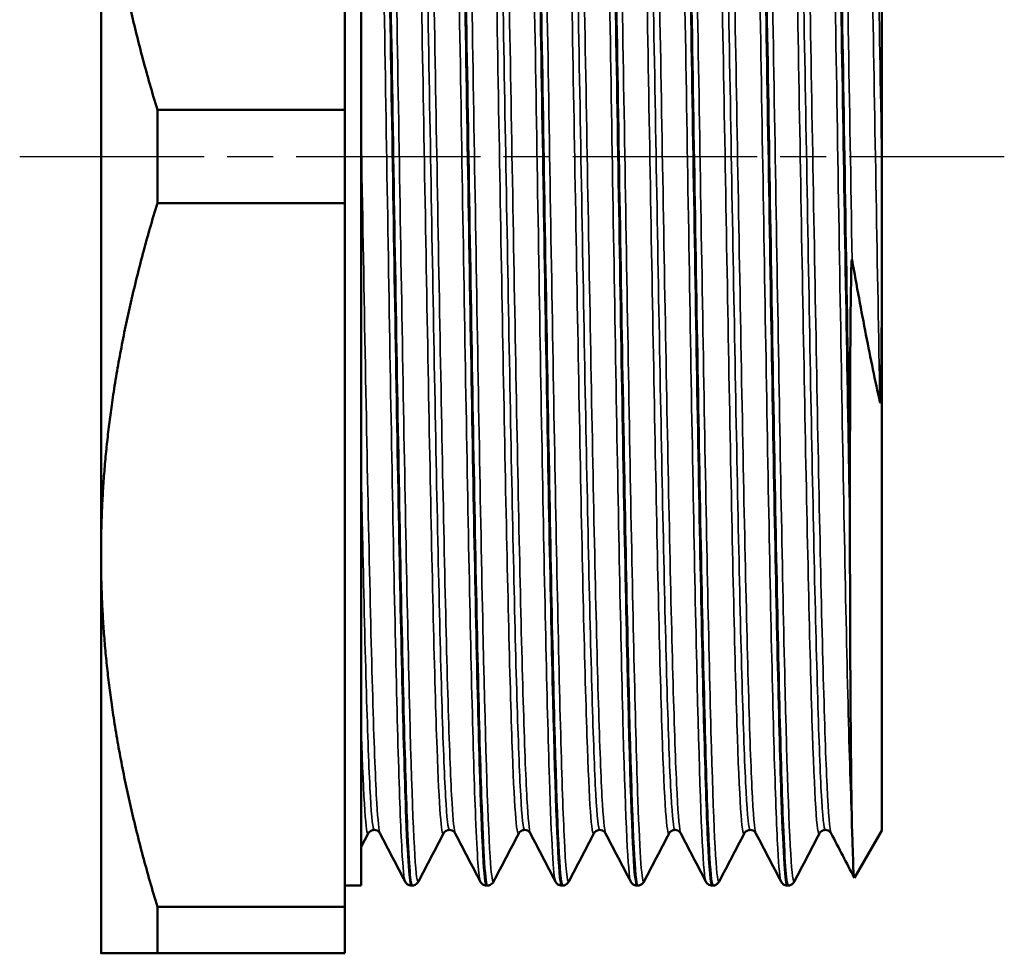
# Model space of a CAD drawing. Header units: millimetres. Extents: x -117 to 734, y -69 to 356.
# Tile 4 of 15: x 49 to 79, y 100 to 128. Entities that reach past the tile are written whole.
import ezdxf

# ---------------------------------------------------------------- set-up
doc = ezdxf.new("R2010")
doc.units = ezdxf.units.MM
doc.linetypes.add('CHAIN', pattern=[0.7087, 0.4724, -0.0591, 0.1181, -0.0591])
for name, color, linetype, lineweight in [('Видимые тонкие (ГОСТ)', 7, 'Continuous', 35), ('Видимый контур (ГОСТ)', 7, 'Continuous', 50), ('Осевая линия (ГОСТ)', 7, 'Continuous', 25)]:
    doc.layers.add(name, color=color, linetype=linetype, lineweight=lineweight)

msp = doc.modelspace()

# ---------------------------------------------------------------- linework, layer by layer
at = {"layer": 'Видимые тонкие (ГОСТ)'}
for points, knots in [([(69.708, 101.811), (69.69, 101.844), (69.672, 101.958), (69.653, 102.156), (69.578, 102.975), (69.503, 105.217), (69.427, 108.482), (69.352, 111.745), (69.276, 116.015), (69.201, 120.528), (69.126, 125.039), (69.05, 129.772), (68.975, 133.88), (68.899, 137.986), (68.824, 141.449), (68.749, 143.648), (68.683, 145.559), (68.618, 146.508), (68.552, 146.389)], [20.452026, 20.452026, 20.452026, 20.452026, 20.600431, 20.600431, 20.600431, 21.21546, 21.21546, 21.21546, 21.830356, 21.830356, 21.830356, 22.445125, 22.445125, 22.445125, 23.059767, 23.059767, 23.059767, 23.593619, 23.593619, 23.593619, 23.593619]), ([(60.462, 101.814), (60.43, 101.876), (60.397, 102.196), (60.365, 102.777), (60.289, 104.117), (60.214, 106.838), (60.138, 110.453), (60.063, 114.063), (59.988, 118.547), (59.913, 123.106), (59.837, 127.684), (59.761, 132.317), (59.686, 136.171), (59.61, 140.011), (59.535, 143.059), (59.46, 144.773), (59.409, 145.934), (59.358, 146.478), (59.307, 146.384)], [45.584767, 45.584767, 45.584767, 45.584767, 45.850839, 45.850839, 45.850839, 46.465557, 46.465557, 46.465557, 47.07936, 47.07936, 47.07936, 47.695838, 47.695838, 47.695838, 48.310097, 48.310097, 48.310097, 48.72636, 48.72636, 48.72636, 48.72636]), ([(60.873, 101.811), (60.855, 101.774), (60.836, 101.819), (60.818, 101.948), (60.742, 102.485), (60.667, 104.469), (60.591, 107.544), (60.516, 110.612), (60.44, 114.751), (60.365, 119.218), (60.289, 123.677), (60.214, 128.443), (60.138, 132.663), (60.063, 136.876), (59.988, 140.526), (59.913, 142.961), (59.847, 145.068), (59.782, 146.257), (59.717, 146.389)], [39.238234, 39.238234, 39.238234, 39.238234, 39.387151, 39.387151, 39.387151, 40.004268, 40.004268, 40.004268, 40.62009, 40.62009, 40.62009, 41.234808, 41.234808, 41.234808, 41.848611, 41.848611, 41.848611, 42.379827, 42.379827, 42.379827, 42.379827]), ([(62.774, 101.815), (62.726, 101.911), (62.677, 102.574), (62.629, 103.781), (62.553, 105.674), (62.478, 108.893), (62.402, 112.858), (62.326, 116.818), (62.251, 121.504), (62.175, 126.071), (62.099, 130.633), (62.024, 135.057), (61.948, 138.546), (61.873, 142.032), (61.797, 144.57), (61.722, 145.705), (61.687, 146.226), (61.653, 146.45), (61.618, 146.383)], [39.301582, 39.301582, 39.301582, 39.301582, 39.69504, 39.69504, 39.69504, 40.312492, 40.312492, 40.312492, 40.92925, 40.92925, 40.92925, 41.545363, 41.545363, 41.545363, 42.160877, 42.160877, 42.160877, 42.443175, 42.443175, 42.443175, 42.443175]), ([(63.184, 101.814), (63.153, 101.752), (63.121, 101.935), (63.089, 102.368), (63.014, 103.394), (62.939, 105.824), (62.863, 109.224), (62.785, 112.752), (62.707, 117.308), (62.629, 122.022), (62.553, 126.593), (62.478, 131.288), (62.402, 135.262), (62.326, 139.232), (62.251, 142.463), (62.175, 144.373), (62.126, 145.607), (62.077, 146.286), (62.029, 146.384)], [32.955049, 32.955049, 32.955049, 32.955049, 33.213754, 33.213754, 33.213754, 33.82745, 33.82745, 33.82745, 34.46429, 34.46429, 34.46429, 35.081743, 35.081743, 35.081743, 35.698501, 35.698501, 35.698501, 36.096642, 36.096642, 36.096642, 36.096642]), ([(65.085, 101.809), (65.023, 101.935), (64.961, 103.025), (64.898, 104.967), (64.823, 107.32), (64.747, 110.912), (64.672, 115.1), (64.596, 119.287), (64.521, 124.048), (64.445, 128.532), (64.37, 133.013), (64.295, 137.197), (64.219, 140.332), (64.144, 143.467), (64.068, 145.54), (63.993, 146.181), (63.972, 146.361), (63.951, 146.428), (63.93, 146.385)], [33.018397, 33.018397, 33.018397, 33.018397, 33.526576, 33.526576, 33.526576, 34.142239, 34.142239, 34.142239, 34.757615, 34.757615, 34.757615, 35.372716, 35.372716, 35.372716, 35.987553, 35.987553, 35.987553, 36.159989, 36.159989, 36.159989, 36.159989]), ([(65.496, 101.814), (65.448, 101.725), (65.4, 102.199), (65.352, 103.225), (65.276, 104.84), (65.2, 107.811), (65.125, 111.607), (65.049, 115.401), (64.974, 120), (64.898, 124.578), (64.823, 129.154), (64.747, 133.688), (64.672, 137.367), (64.596, 141.044), (64.521, 143.85), (64.445, 145.282), (64.41, 145.949), (64.375, 146.316), (64.34, 146.383)], [26.671864, 26.671864, 26.671864, 26.671864, 27.063591, 27.063591, 27.063591, 27.679864, 27.679864, 27.679864, 28.295826, 28.295826, 28.295826, 28.911489, 28.911489, 28.911489, 29.526866, 29.526866, 29.526866, 29.813456, 29.813456, 29.813456, 29.813456]), ([(67.397, 101.806), (67.395, 101.809), (67.394, 101.811), (67.393, 101.814), (67.318, 102.004), (67.242, 103.635), (67.167, 106.417), (67.092, 109.198), (67.017, 113.116), (66.941, 117.473), (66.866, 121.83), (66.791, 126.604), (66.716, 130.946), (66.64, 135.283), (66.565, 139.169), (66.49, 141.911), (66.413, 144.714), (66.336, 146.308), (66.26, 146.398), (66.253, 146.405), (66.247, 146.403), (66.241, 146.39)], [26.735212, 26.735212, 26.735212, 26.735212, 26.745147, 26.745147, 26.745147, 27.358991, 27.358991, 27.358991, 27.972733, 27.972733, 27.972733, 28.586375, 28.586375, 28.586375, 29.199386, 29.199386, 29.199386, 29.825895, 29.825895, 29.825895, 29.876804, 29.876804, 29.876804, 29.876804]), ([(67.807, 101.809), (67.744, 101.695), (67.682, 102.559), (67.619, 104.317), (67.544, 106.425), (67.468, 109.808), (67.393, 113.864), (67.318, 117.918), (67.242, 122.626), (67.167, 127.147), (67.092, 131.667), (67.017, 135.979), (66.941, 139.315), (66.866, 142.651), (66.791, 144.994), (66.716, 145.929), (66.694, 146.195), (66.673, 146.346), (66.651, 146.385)], [20.388678, 20.388678, 20.388678, 20.388678, 20.900448, 20.900448, 20.900448, 21.514397, 21.514397, 21.514397, 22.128241, 22.128241, 22.128241, 22.741983, 22.741983, 22.741983, 23.355626, 23.355626, 23.355626, 23.530271, 23.530271, 23.530271, 23.530271]), ([(70.118, 101.807), (70.114, 101.799), (70.11, 101.795), (70.106, 101.795), (70.031, 101.805), (69.955, 103.264), (69.88, 105.912), (69.804, 108.56), (69.729, 112.383), (69.653, 116.697), (69.578, 121.01), (69.503, 125.794), (69.427, 130.193), (69.352, 134.59), (69.276, 138.582), (69.201, 141.453), (69.126, 144.324), (69.05, 146.062), (68.975, 146.356), (68.971, 146.371), (68.967, 146.383), (68.963, 146.39)], [14.105493, 14.105493, 14.105493, 14.105493, 14.139218, 14.139218, 14.139218, 14.754519, 14.754519, 14.754519, 15.369682, 15.369682, 15.369682, 15.98471, 15.98471, 15.98471, 16.599607, 16.599607, 16.599607, 17.214375, 17.214375, 17.214375, 17.247086, 17.247086, 17.247086, 17.247086]), ([(72.019, 101.815), (71.986, 101.878), (71.952, 102.215), (71.919, 102.825), (71.843, 104.202), (71.768, 106.964), (71.692, 110.615), (71.616, 114.265), (71.541, 118.786), (71.465, 123.366), (71.39, 127.945), (71.314, 132.56), (71.239, 136.384), (71.163, 140.206), (71.088, 143.219), (71.012, 144.881), (70.963, 145.969), (70.913, 146.475), (70.864, 146.384)], [14.168841, 14.168841, 14.168841, 14.168841, 14.442257, 14.442257, 14.442257, 15.058765, 15.058765, 15.058765, 15.675111, 15.675111, 15.675111, 16.291299, 16.291299, 16.291299, 16.907331, 16.907331, 16.907331, 17.310434, 17.310434, 17.310434, 17.310434]), ([(72.43, 101.811), (72.411, 101.772), (72.392, 101.823), (72.373, 101.966), (72.297, 102.534), (72.221, 104.546), (72.146, 107.641), (72.07, 110.735), (71.994, 114.897), (71.919, 119.378), (71.843, 123.857), (71.768, 128.635), (71.692, 132.85), (71.616, 137.065), (71.541, 140.699), (71.465, 143.099), (71.402, 145.122), (71.338, 146.26), (71.274, 146.389)], [7.822308, 7.822308, 7.822308, 7.822308, 7.977996, 7.977996, 7.977996, 8.594836, 8.594836, 8.594836, 9.211508, 9.211508, 9.211508, 9.828015, 9.828015, 9.828015, 10.444361, 10.444361, 10.444361, 10.9639, 10.9639, 10.9639, 10.9639]), ([(74.204, 103.346), (74.126, 105.091), (74.047, 108.3), (73.969, 112.35), (73.891, 116.337), (73.814, 121.118), (73.737, 125.794), (73.66, 130.398), (73.584, 134.878), (73.508, 138.418), (73.432, 141.939), (73.357, 144.513), (73.281, 145.676), (73.246, 146.217), (73.21, 146.451), (73.175, 146.383)], [8.229071, 8.229071, 8.229071, 8.229071, 8.869986, 8.869986, 8.869986, 9.500887, 9.500887, 9.500887, 10.12193, 10.12193, 10.12193, 10.739652, 10.739652, 10.739652, 11.027248, 11.027248, 11.027248, 11.027248]), ([(74.204, 120.914), (74.126, 125.63), (74.047, 130.558), (73.969, 134.745), (73.891, 138.867), (73.814, 142.249), (73.737, 144.256), (73.686, 145.563), (73.636, 146.283), (73.586, 146.384)], [2.998321, 2.998321, 2.998321, 2.998321, 3.639237, 3.639237, 3.639237, 4.270138, 4.270138, 4.270138, 4.680715, 4.680715, 4.680715, 4.680715]), ([(62.003, 103.294), (61.97, 103.356), (61.938, 103.663), (61.905, 104.217), (61.828, 105.51), (61.751, 108.139), (61.674, 111.618), (61.598, 115.094), (61.521, 119.4), (61.444, 123.741), (61.368, 128.079), (61.291, 132.43), (61.214, 135.991), (61.138, 139.55), (61.061, 142.303), (60.985, 143.742), (60.939, 144.6), (60.893, 144.989), (60.848, 144.903)], [39.303829, 39.303829, 39.303829, 39.303829, 39.572017, 39.572017, 39.572017, 40.198065, 40.198065, 40.198065, 40.823554, 40.823554, 40.823554, 41.448532, 41.448532, 41.448532, 42.07305, 42.07305, 42.07305, 42.445422, 42.445422, 42.445422, 42.445422]), ([(64.315, 103.294), (64.279, 103.361), (64.244, 103.714), (64.208, 104.352), (64.132, 105.731), (64.055, 108.434), (63.978, 111.962), (63.902, 115.488), (63.825, 119.822), (63.748, 124.162), (63.672, 128.5), (63.595, 132.823), (63.518, 136.333), (63.442, 139.843), (63.365, 142.522), (63.288, 143.879), (63.245, 144.643), (63.202, 144.985), (63.159, 144.904)], [33.020644, 33.020644, 33.020644, 33.020644, 33.309884, 33.309884, 33.309884, 33.935343, 33.935343, 33.935343, 34.560542, 34.560542, 34.560542, 35.185495, 35.185495, 35.185495, 35.810211, 35.810211, 35.810211, 36.162237, 36.162237, 36.162237, 36.162237]), ([(61.643, 103.288), (61.577, 103.166), (61.511, 104.072), (61.444, 105.898), (61.368, 108.007), (61.291, 111.332), (61.214, 115.26), (61.138, 119.185), (61.061, 123.693), (60.985, 127.954), (60.907, 132.287), (60.829, 136.342), (60.751, 139.346), (60.674, 142.312), (60.597, 144.239), (60.52, 144.769), (60.509, 144.843), (60.498, 144.89), (60.488, 144.91)], [39.235987, 39.235987, 39.235987, 39.235987, 39.777395, 39.777395, 39.777395, 40.402373, 40.402373, 40.402373, 41.026891, 41.026891, 41.026891, 41.662179, 41.662179, 41.662179, 42.289559, 42.289559, 42.289559, 42.37758, 42.37758, 42.37758, 42.37758]), ([(61.823, 103.399), (61.784, 103.399), (61.746, 103.741), (61.707, 104.423), (61.63, 105.772), (61.553, 108.445), (61.476, 111.946), (61.399, 115.444), (61.323, 119.752), (61.246, 124.073), (61.169, 128.39), (61.093, 132.698), (61.016, 136.202), (60.937, 139.819), (60.857, 142.557), (60.778, 143.878), (60.741, 144.492), (60.705, 144.799), (60.668, 144.798)], [39.269908, 39.269908, 39.269908, 39.269908, 39.587085, 39.587085, 39.587085, 40.21353, 40.21353, 40.21353, 40.839456, 40.839456, 40.839456, 41.464913, 41.464913, 41.464913, 42.110832, 42.110832, 42.110832, 42.411501, 42.411501, 42.411501, 42.411501]), ([(63.955, 103.287), (63.886, 103.16), (63.817, 104.143), (63.748, 106.106), (63.672, 108.291), (63.595, 111.677), (63.518, 115.642), (63.442, 119.604), (63.365, 124.125), (63.288, 128.369), (63.212, 132.612), (63.135, 136.558), (63.059, 139.48), (62.982, 142.402), (62.906, 144.285), (62.829, 144.785), (62.819, 144.85), (62.809, 144.892), (62.799, 144.91)], [32.952802, 32.952802, 32.952802, 32.952802, 33.514384, 33.514384, 33.514384, 34.139336, 34.139336, 34.139336, 34.764052, 34.764052, 34.764052, 35.388546, 35.388546, 35.388546, 36.01283, 36.01283, 36.01283, 36.094394, 36.094394, 36.094394, 36.094394]), ([(64.135, 103.399), (64.095, 103.399), (64.056, 103.754), (64.016, 104.462), (63.939, 105.834), (63.862, 108.525), (63.786, 112.039), (63.709, 115.551), (63.632, 119.866), (63.555, 124.186), (63.479, 128.505), (63.402, 132.806), (63.325, 136.296), (63.249, 139.785), (63.172, 142.445), (63.095, 143.784), (63.056, 144.46), (63.018, 144.798), (62.979, 144.798)], [32.986723, 32.986723, 32.986723, 32.986723, 33.309751, 33.309751, 33.309751, 33.935872, 33.935872, 33.935872, 34.561743, 34.561743, 34.561743, 35.187376, 35.187376, 35.187376, 35.812783, 35.812783, 35.812783, 36.128316, 36.128316, 36.128316, 36.128316]), ([(66.266, 103.286), (66.195, 103.155), (66.124, 104.21), (66.053, 106.298), (65.976, 108.56), (65.899, 112.024), (65.822, 116.044), (65.745, 120.061), (65.668, 124.614), (65.591, 128.856), (65.514, 133.095), (65.437, 137.002), (65.36, 139.85), (65.283, 142.697), (65.207, 144.472), (65.13, 144.846), (65.123, 144.877), (65.117, 144.899), (65.111, 144.911)], [26.669616, 26.669616, 26.669616, 26.669616, 27.249201, 27.249201, 27.249201, 27.877189, 27.877189, 27.877189, 28.504817, 28.504817, 28.504817, 29.132097, 29.132097, 29.132097, 29.759042, 29.759042, 29.759042, 29.811209, 29.811209, 29.811209, 29.811209]), ([(66.446, 103.399), (66.406, 103.4), (66.366, 103.766), (66.325, 104.498), (66.248, 105.899), (66.171, 108.632), (66.094, 112.185), (66.017, 115.736), (65.94, 120.088), (65.862, 124.429), (65.785, 128.767), (65.708, 133.072), (65.631, 136.54), (65.554, 140.007), (65.477, 142.62), (65.4, 143.894), (65.364, 144.498), (65.327, 144.799), (65.29, 144.798)], [26.703538, 26.703538, 26.703538, 26.703538, 27.032032, 27.032032, 27.032032, 27.661345, 27.661345, 27.661345, 28.290281, 28.290281, 28.290281, 28.918854, 28.918854, 28.918854, 29.547076, 29.547076, 29.547076, 29.84513, 29.84513, 29.84513, 29.84513]), ([(66.626, 103.295), (66.589, 103.365), (66.552, 103.744), (66.515, 104.429), (66.438, 105.863), (66.361, 108.63), (66.284, 112.214), (66.207, 115.796), (66.13, 120.176), (66.053, 124.536), (65.976, 128.895), (65.899, 133.212), (65.822, 136.685), (65.745, 140.156), (65.668, 142.766), (65.591, 144.029), (65.551, 144.689), (65.511, 144.98), (65.47, 144.903)], [26.737459, 26.737459, 26.737459, 26.737459, 27.038251, 27.038251, 27.038251, 27.666999, 27.666999, 27.666999, 28.29536, 28.29536, 28.29536, 28.923348, 28.923348, 28.923348, 29.550976, 29.550976, 29.550976, 29.879051, 29.879051, 29.879051, 29.879051]), ([(68.578, 103.286), (68.506, 103.153), (68.434, 104.229), (68.363, 106.351), (68.286, 108.621), (68.209, 112.076), (68.133, 116.08), (68.056, 120.083), (67.979, 124.614), (67.903, 128.837), (67.826, 133.06), (67.75, 136.954), (67.673, 139.802), (67.596, 142.65), (67.52, 144.437), (67.443, 144.835), (67.436, 144.872), (67.429, 144.897), (67.422, 144.911)], [20.386431, 20.386431, 20.386431, 20.386431, 20.970947, 20.970947, 20.970947, 21.595889, 21.595889, 21.595889, 22.220713, 22.220713, 22.220713, 22.84542, 22.84542, 22.84542, 23.470015, 23.470015, 23.470015, 23.528024, 23.528024, 23.528024, 23.528024]), ([(68.758, 103.399), (68.718, 103.399), (68.679, 103.752), (68.639, 104.457), (68.562, 105.825), (68.485, 108.513), (68.409, 112.023), (68.332, 115.533), (68.255, 119.847), (68.178, 124.167), (68.102, 128.486), (68.025, 132.79), (67.948, 136.282), (67.872, 139.774), (67.795, 142.438), (67.718, 143.78), (67.679, 144.459), (67.641, 144.798), (67.602, 144.798)], [20.420352, 20.420352, 20.420352, 20.420352, 20.742626, 20.742626, 20.742626, 21.368594, 21.368594, 21.368594, 21.99444, 21.99444, 21.99444, 22.620166, 22.620166, 22.620166, 23.245775, 23.245775, 23.245775, 23.561945, 23.561945, 23.561945, 23.561945]), ([(68.937, 103.294), (68.899, 103.368), (68.861, 103.775), (68.823, 104.511), (68.746, 105.985), (68.669, 108.771), (68.593, 112.355), (68.516, 115.939), (68.439, 120.302), (68.363, 124.639), (68.286, 128.976), (68.209, 133.265), (68.133, 136.716), (68.056, 140.167), (67.979, 142.762), (67.903, 144.023), (67.862, 144.688), (67.822, 144.98), (67.782, 144.903)], [20.454273, 20.454273, 20.454273, 20.454273, 20.766853, 20.766853, 20.766853, 21.392042, 21.392042, 21.392042, 22.017106, 22.017106, 22.017106, 22.642048, 22.642048, 22.642048, 23.266872, 23.266872, 23.266872, 23.595866, 23.595866, 23.595866, 23.595866]), ([(70.889, 103.286), (70.814, 103.144), (70.739, 104.332), (70.664, 106.647), (70.587, 109.019), (70.511, 112.562), (70.434, 116.619), (70.357, 120.676), (70.28, 125.226), (70.203, 129.428), (70.127, 133.629), (70.05, 137.46), (69.973, 140.213), (69.896, 142.965), (69.82, 144.625), (69.743, 144.886), (69.74, 144.897), (69.737, 144.905), (69.733, 144.911)], [14.103246, 14.103246, 14.103246, 14.103246, 14.714311, 14.714311, 14.714311, 15.340611, 15.340611, 15.340611, 15.966762, 15.966762, 15.966762, 16.592766, 16.592766, 16.592766, 17.218626, 17.218626, 17.218626, 17.244838, 17.244838, 17.244838, 17.244838]), ([(71.069, 103.399), (71.027, 103.4), (70.986, 103.791), (70.944, 104.57), (70.867, 106.011), (70.79, 108.769), (70.713, 112.333), (70.636, 115.896), (70.56, 120.245), (70.483, 124.574), (70.406, 128.895), (70.329, 133.174), (70.252, 136.617), (70.175, 140.064), (70.099, 142.657), (70.022, 143.914), (69.986, 144.505), (69.949, 144.799), (69.913, 144.798)], [14.137167, 14.137167, 14.137167, 14.137167, 14.476327, 14.476327, 14.476327, 15.103695, 15.103695, 15.103695, 15.730909, 15.730909, 15.730909, 16.357146, 16.357146, 16.357146, 16.984062, 16.984062, 16.984062, 17.27876, 17.27876, 17.27876, 17.27876]), ([(71.249, 103.294), (71.208, 103.374), (71.166, 103.84), (71.125, 104.685), (71.048, 106.259), (70.972, 109.139), (70.895, 112.792), (70.818, 116.444), (70.741, 120.849), (70.664, 125.192), (70.587, 129.533), (70.511, 133.79), (70.434, 137.174), (70.357, 140.557), (70.28, 143.05), (70.203, 144.192), (70.167, 144.739), (70.13, 144.974), (70.093, 144.903)], [14.171088, 14.171088, 14.171088, 14.171088, 14.507407, 14.507407, 14.507407, 15.134016, 15.134016, 15.134016, 15.76047, 15.76047, 15.76047, 16.38677, 16.38677, 16.38677, 17.012921, 17.012921, 17.012921, 17.312681, 17.312681, 17.312681, 17.312681]), ([(73.2, 103.286), (73.124, 103.14), (73.048, 104.378), (72.971, 106.776), (72.894, 109.195), (72.817, 112.783), (72.74, 116.871), (72.663, 120.958), (72.586, 125.525), (72.51, 129.721), (72.433, 133.915), (72.356, 137.719), (72.279, 140.424), (72.202, 143.128), (72.125, 144.72), (72.048, 144.905), (72.047, 144.907), (72.046, 144.909), (72.045, 144.911)], [7.82006, 7.82006, 7.82006, 7.82006, 8.442372, 8.442372, 8.442372, 9.070345, 9.070345, 9.070345, 9.698136, 9.698136, 9.698136, 10.325748, 10.325748, 10.325748, 10.953186, 10.953186, 10.953186, 10.961653, 10.961653, 10.961653, 10.961653]), ([(73.38, 103.399), (73.339, 103.4), (73.297, 103.792), (73.255, 104.572), (73.178, 106.019), (73.101, 108.79), (73.024, 112.368), (72.947, 115.945), (72.87, 120.311), (72.793, 124.651), (72.716, 128.989), (72.638, 133.279), (72.561, 136.72), (72.484, 140.159), (72.407, 142.733), (72.33, 143.96), (72.295, 144.521), (72.26, 144.799), (72.225, 144.798)], [7.853982, 7.853982, 7.853982, 7.853982, 8.193475, 8.193475, 8.193475, 8.822558, 8.822558, 8.822558, 9.451456, 9.451456, 9.451456, 10.080171, 10.080171, 10.080171, 10.708706, 10.708706, 10.708706, 10.995574, 10.995574, 10.995574, 10.995574]), ([(73.56, 103.294), (73.518, 103.376), (73.476, 103.863), (73.434, 104.744), (73.357, 106.354), (73.28, 109.274), (73.203, 112.959), (73.126, 116.643), (73.048, 121.074), (72.971, 125.425), (72.894, 129.776), (72.817, 134.025), (72.74, 137.382), (72.663, 140.738), (72.586, 143.186), (72.51, 144.269), (72.475, 144.762), (72.44, 144.971), (72.405, 144.903)], [7.887903, 7.887903, 7.887903, 7.887903, 8.232028, 8.232028, 8.232028, 8.860374, 8.860374, 8.860374, 9.488531, 9.488531, 9.488531, 10.116504, 10.116504, 10.116504, 10.744294, 10.744294, 10.744294, 11.029495, 11.029495, 11.029495, 11.029495]), ([(75.058, 116.539), (74.982, 120.577), (74.905, 125.112), (74.828, 129.308), (74.752, 133.503), (74.675, 137.34), (74.599, 140.11), (74.522, 142.881), (74.446, 144.572), (74.369, 144.873), (74.365, 144.89), (74.36, 144.903), (74.356, 144.911)], [2.770095, 2.770095, 2.770095, 2.770095, 3.394416, 3.394416, 3.394416, 4.018685, 4.018685, 4.018685, 4.642904, 4.642904, 4.642904, 4.678468, 4.678468, 4.678468, 4.678468]), ([(75.115, 124.039), (75.038, 128.355), (74.962, 132.664), (74.885, 136.17), (74.808, 139.677), (74.732, 142.363), (74.655, 143.734), (74.615, 144.443), (74.576, 144.798), (74.536, 144.799)], [3.138732, 3.138732, 3.138732, 3.138732, 3.763943, 3.763943, 3.763943, 4.389104, 4.389104, 4.389104, 4.712389, 4.712389, 4.712389, 4.712389]), ([(59.692, 103.294), (59.659, 103.355), (59.626, 103.663), (59.593, 104.216), (59.514, 105.559), (59.434, 108.345), (59.354, 112.022), (59.274, 115.698), (59.195, 120.243), (59.115, 124.754)], [45.587015, 45.587015, 45.587015, 45.587015, 45.855131, 45.855131, 45.855131, 46.50524, 46.50524, 46.50524, 47.15535, 47.15535, 47.15535, 47.15535]), ([(59.512, 103.399), (59.473, 103.399), (59.434, 103.74), (59.395, 104.423), (59.319, 105.77), (59.242, 108.437), (59.165, 111.932), (59.148, 112.693), (59.132, 113.493), (59.115, 114.323)], [45.553093, 45.553093, 45.553093, 45.553093, 45.870182, 45.870182, 45.870182, 46.49586, 46.49586, 46.49586, 46.63227, 46.63227, 46.63227, 46.63227])]:
    msp.add_open_spline(points, degree=3, knots=knots, dxfattribs=at)
msp.add_open_spline([(59.332, 103.287), (59.26, 103.154), (59.187, 104.25), (59.115, 106.412)], degree=3, dxfattribs=at)
at = {"layer": 'Видимый контур (ГОСТ)'}
for p, q in [((58.615, 125.532), (58.615, 147.165)), ((59.115, 146.519), (59.115, 101.679)), ((51.115, 136.349), (51.115, 111.849)), ((75.115, 128.916), (75.115, 124.039)), ((52.847, 122.665), (52.847, 125.532)), ((52.847, 125.532), (58.615, 125.532)), ((58.615, 125.532), (58.615, 122.665)), ((75.115, 124.039), (75.115, 119.166)), ((52.847, 122.665), (58.615, 122.665)), ((58.615, 101.032), (58.615, 122.665)), ((75.115, 103.372), (75.115, 119.166)), ((74.137, 114.143), (74.137, 113.097)), ((51.115, 111.849), (51.115, 99.599)), ((59.332, 103.286), (59.115, 102.869)), ((75.115, 103.372), (74.277, 101.921)), ((59.115, 101.679), (58.615, 101.679)), ((60.658, 101.679), (60.677, 101.679)), ((62.969, 101.679), (62.989, 101.679)), ((65.281, 101.679), (65.3, 101.679)), ((67.592, 101.679), (67.612, 101.679)), ((69.904, 101.679), (69.923, 101.679)), ((72.215, 101.679), (72.234, 101.679)), ((52.847, 99.599), (52.847, 101.032)), ((52.847, 101.032), (58.615, 101.032)), ((58.615, 101.032), (58.615, 99.599)), ((52.847, 99.599), (58.615, 99.599))]:
    msp.add_line(p, q, dxfattribs=at)
for points, knots in [([(59.502, 146.511), (59.528, 146.515), (59.554, 146.349), (59.581, 146.01), (59.657, 145.032), (59.732, 142.617), (59.808, 139.202), (59.884, 135.795), (59.959, 131.409), (60.035, 126.834), (60.111, 122.259), (60.186, 117.517), (60.262, 113.46), (60.338, 109.405), (60.413, 106.053), (60.489, 104.008), (60.545, 102.483), (60.602, 101.69), (60.658, 101.683)], [-48.695334, -48.695334, -48.695334, -48.695334, -48.481326, -48.481326, -48.481326, -47.863053, -47.863053, -47.863053, -47.246188, -47.246188, -47.246188, -46.629503, -46.629503, -46.629503, -46.012997, -46.012997, -46.012997, -45.553093, -45.553093, -45.553093, -45.553093]), ([(60.678, 101.685), (60.629, 101.687), (60.579, 102.281), (60.53, 103.445), (60.455, 105.232), (60.38, 108.355), (60.304, 112.256), (60.229, 116.15), (60.154, 120.801), (60.078, 125.38), (60.003, 129.952), (59.928, 134.431), (59.853, 138.02), (59.778, 141.623), (59.702, 144.313), (59.627, 145.609), (59.592, 146.211), (59.557, 146.511), (59.522, 146.51)], [39.269261, 39.269261, 39.269261, 39.269261, 39.669509, 39.669509, 39.669509, 40.284215, 40.284215, 40.284215, 40.897871, 40.897871, 40.897871, 41.510663, 41.510663, 41.510663, 42.125683, 42.125683, 42.125683, 42.411501, 42.411501, 42.411501, 42.411501]), ([(61.813, 146.516), (61.825, 146.518), (61.837, 146.486), (61.848, 146.42), (61.924, 145.988), (61.999, 144.106), (62.075, 141.111), (62.15, 138.117), (62.225, 134.024), (62.301, 129.565), (62.376, 125.107), (62.452, 120.305), (62.527, 116.018), (62.603, 111.731), (62.678, 107.979), (62.753, 105.434), (62.825, 103.003), (62.897, 101.682), (62.969, 101.679)], [-42.412148, -42.412148, -42.412148, -42.412148, -42.317535, -42.317535, -42.317535, -41.702192, -41.702192, -41.702192, -41.087003, -41.087003, -41.087003, -40.471966, -40.471966, -40.471966, -39.857076, -39.857076, -39.857076, -39.269908, -39.269908, -39.269908, -39.269908]), ([(62.989, 101.682), (62.928, 101.686), (62.866, 102.628), (62.805, 104.419), (62.728, 106.663), (62.651, 110.231), (62.574, 114.462), (62.499, 118.622), (62.423, 123.401), (62.348, 127.94), (62.272, 132.474), (62.197, 136.747), (62.121, 139.993), (62.046, 143.235), (61.97, 145.437), (61.895, 146.204), (61.874, 146.413), (61.854, 146.516), (61.833, 146.513)], [32.986075, 32.986075, 32.986075, 32.986075, 33.486287, 33.486287, 33.486287, 34.113211, 34.113211, 34.113211, 34.729688, 34.729688, 34.729688, 35.345484, 35.345484, 35.345484, 35.960647, 35.960647, 35.960647, 36.128316, 36.128316, 36.128316, 36.128316]), ([(64.125, 146.518), (64.195, 146.516), (64.265, 145.268), (64.335, 142.955), (64.411, 140.474), (64.486, 136.778), (64.561, 132.527), (64.636, 128.278), (64.712, 123.493), (64.787, 119.025), (64.862, 114.559), (64.937, 110.431), (65.013, 107.376), (65.088, 104.323), (65.163, 102.356), (65.238, 101.828), (65.252, 101.729), (65.267, 101.68), (65.281, 101.682)], [-36.128963, -36.128963, -36.128963, -36.128963, -35.556752, -35.556752, -35.556752, -34.942941, -34.942941, -34.942941, -34.329253, -34.329253, -34.329253, -33.715683, -33.715683, -33.715683, -33.10223, -33.10223, -33.10223, -32.986723, -32.986723, -32.986723, -32.986723]), ([(65.3, 101.679), (65.297, 101.679), (65.293, 101.681), (65.29, 101.688), (65.214, 101.819), (65.139, 103.407), (65.063, 106.167), (64.988, 108.926), (64.912, 112.844), (64.837, 117.219), (64.762, 121.592), (64.686, 126.401), (64.611, 130.786), (64.536, 135.17), (64.46, 139.109), (64.385, 141.901), (64.31, 144.691), (64.234, 146.322), (64.159, 146.501), (64.154, 146.513), (64.149, 146.518), (64.144, 146.518)], [26.70289, 26.70289, 26.70289, 26.70289, 26.731991, 26.731991, 26.731991, 27.347375, 27.347375, 27.347375, 27.962453, 27.962453, 27.962453, 28.577236, 28.577236, 28.577236, 29.191735, 29.191735, 29.191735, 29.805963, 29.805963, 29.805963, 29.84513, 29.84513, 29.84513, 29.84513]), ([(66.436, 146.513), (66.488, 146.51), (66.54, 145.848), (66.591, 144.558), (66.67, 142.598), (66.749, 139.198), (66.827, 135.013), (66.903, 130.96), (66.98, 126.193), (67.056, 121.581), (67.131, 117.001), (67.207, 112.597), (67.283, 109.16), (67.358, 105.725), (67.434, 103.273), (67.509, 102.245), (67.537, 101.869), (67.565, 101.684), (67.592, 101.686)], [-29.845778, -29.845778, -29.845778, -29.845778, -29.423779, -29.423779, -29.423779, -28.782782, -28.782782, -28.782782, -28.161817, -28.161817, -28.161817, -27.545084, -27.545084, -27.545084, -26.928707, -26.928707, -26.928707, -26.703538, -26.703538, -26.703538, -26.703538]), ([(67.612, 101.682), (67.595, 101.68), (67.579, 101.744), (67.563, 101.876), (67.487, 102.484), (67.412, 104.524), (67.337, 107.634), (67.262, 110.744), (67.187, 114.909), (67.112, 119.388), (67.036, 123.866), (66.961, 128.638), (66.886, 132.854), (66.811, 137.071), (66.736, 140.712), (66.661, 143.132), (66.592, 145.331), (66.524, 146.509), (66.456, 146.517)], [20.419705, 20.419705, 20.419705, 20.419705, 20.553301, 20.553301, 20.553301, 21.166425, 21.166425, 21.166425, 21.779444, 21.779444, 21.779444, 22.392361, 22.392361, 22.392361, 23.00518, 23.00518, 23.00518, 23.561945, 23.561945, 23.561945, 23.561945]), ([(68.748, 146.51), (68.787, 146.511), (68.827, 146.123), (68.867, 145.347), (68.943, 143.882), (69.018, 141.045), (69.093, 137.341), (69.169, 133.638), (69.244, 129.087), (69.319, 124.499), (69.394, 119.914), (69.47, 115.313), (69.545, 111.516), (69.62, 107.722), (69.695, 104.749), (69.771, 103.127), (69.815, 102.172), (69.859, 101.689), (69.904, 101.686)], [-23.562592, -23.562592, -23.562592, -23.562592, -23.237224, -23.237224, -23.237224, -22.622996, -22.622996, -22.622996, -22.009028, -22.009028, -22.009028, -21.395307, -21.395307, -21.395307, -20.781823, -20.781823, -20.781823, -20.420352, -20.420352, -20.420352, -20.420352]), ([(69.923, 101.687), (69.889, 101.684), (69.855, 101.969), (69.82, 102.543), (69.745, 103.805), (69.67, 106.461), (69.595, 110.037), (69.519, 113.612), (69.444, 118.089), (69.369, 122.67), (69.293, 127.25), (69.218, 131.912), (69.143, 135.823), (69.067, 139.734), (68.992, 142.877), (68.917, 144.691), (68.867, 145.893), (68.817, 146.508), (68.767, 146.512)], [14.136519, 14.136519, 14.136519, 14.136519, 14.415692, 14.415692, 14.415692, 15.030018, 15.030018, 15.030018, 15.644211, 15.644211, 15.644211, 16.258273, 16.258273, 16.258273, 16.872208, 16.872208, 16.872208, 17.27876, 17.27876, 17.27876, 17.27876]), ([(71.059, 146.512), (71.083, 146.516), (71.107, 146.377), (71.131, 146.092), (71.207, 145.2), (71.282, 142.881), (71.357, 139.55), (71.433, 136.222), (71.508, 131.899), (71.583, 127.355), (71.659, 122.815), (71.734, 118.074), (71.809, 113.98), (71.885, 109.888), (71.96, 106.46), (72.035, 104.306), (72.095, 102.589), (72.155, 101.689), (72.215, 101.682)], [-17.279407, -17.279407, -17.279407, -17.279407, -17.083476, -17.083476, -17.083476, -16.468313, -16.468313, -16.468313, -15.853735, -15.853735, -15.853735, -15.239694, -15.239694, -15.239694, -14.626145, -14.626145, -14.626145, -14.137167, -14.137167, -14.137167, -14.137167]), ([(72.235, 101.685), (72.184, 101.688), (72.134, 102.315), (72.083, 103.541), (72.008, 105.377), (71.932, 108.548), (71.857, 112.485), (71.781, 116.421), (71.706, 121.103), (71.63, 125.692), (71.555, 130.281), (71.479, 134.754), (71.404, 138.312), (71.328, 141.868), (71.253, 144.492), (71.178, 145.713), (71.145, 146.247), (71.112, 146.512), (71.079, 146.511)], [7.853334, 7.853334, 7.853334, 7.853334, 8.264441, 8.264441, 8.264441, 8.880265, 8.880265, 8.880265, 9.495925, 9.495925, 9.495925, 10.111425, 10.111425, 10.111425, 10.726768, 10.726768, 10.726768, 10.995574, 10.995574, 10.995574, 10.995574]), ([(73.37, 146.517), (73.38, 146.518), (73.39, 146.497), (73.399, 146.452), (73.474, 146.097), (73.55, 144.291), (73.625, 141.357), (73.7, 138.433), (73.776, 134.402), (73.851, 129.981), (73.926, 125.557), (74.001, 120.763), (74.077, 116.453), (74.097, 115.295), (74.117, 114.171), (74.137, 113.097)], [-10.996222, -10.996222, -10.996222, -10.996222, -10.918297, -10.918297, -10.918297, -10.303277, -10.303277, -10.303277, -9.690273, -9.690273, -9.690273, -9.076799, -9.076799, -9.076799, -8.911887, -8.911887, -8.911887, -8.911887]), ([(74.137, 114.143), (74.059, 118.416), (73.981, 123.374), (73.902, 128.067), (73.825, 132.687), (73.748, 137.026), (73.671, 140.276), (73.596, 143.475), (73.52, 145.604), (73.444, 146.278), (73.426, 146.438), (73.408, 146.516), (73.39, 146.514)], [2.681491, 2.681491, 2.681491, 2.681491, 3.319547, 3.319547, 3.319547, 3.947634, 3.947634, 3.947634, 4.565906, 4.565906, 4.565906, 4.712389, 4.712389, 4.712389, 4.712389]), ([(74.137, 114.143), (74.139, 117.447), (74.161, 120.211), (74.186, 120.799), (74.189, 120.865), (74.194, 120.908), (74.195, 120.915), (74.197, 120.922), (74.197, 120.924), (74.198, 120.925), (74.198, 120.926), (74.199, 120.927), (74.199, 120.927), (74.2, 120.927), (74.2, 120.927), (74.2, 120.927), (74.201, 120.927), (74.201, 120.926), (74.201, 120.926), (74.203, 120.923), (74.204, 120.919), (74.204, 120.914)], [-0.2095526, -0.2095526, -0.2095526, -0.2095526, -0.0208137, -0.0208137, -0.0065931, -0.0065931, -0.0040738, -0.0040738, -0.0032544, -0.0032544, -0.0028776, -0.0028776, -0.0026385, -0.0026385, -0.002415, -0.002415, -0.0021376, -0.0021376, -0.0016726, -0.0016726, 0, 0, 0, 0]), ([(74.204, 120.914), (74.345, 120.121), (74.487, 119.351), (74.771, 117.89), (74.914, 117.198), (75.058, 116.539)], [-0.5210275, -0.5210275, -0.5210275, -0.5210275, -0.2565318, -0.2565318, 0, 0, 0, 0]), ([(75.058, 116.539), (75.059, 116.536), (75.059, 116.533), (75.061, 116.531), (75.061, 116.53), (75.062, 116.529), (75.062, 116.529), (75.062, 116.529), (75.063, 116.529), (75.063, 116.53), (75.063, 116.53), (75.064, 116.53), (75.064, 116.531), (75.065, 116.533), (75.065, 116.534), (75.068, 116.545), (75.071, 116.565), (75.078, 116.657), (75.082, 116.765), (75.094, 117.173), (75.102, 117.631), (75.11, 118.497), (75.113, 118.818), (75.115, 119.166)], [-1.1840182, -1.1840182, -1.1840182, -1.1840182, -1.1668463, -1.1668463, -1.1604174, -1.1604174, -1.1571022, -1.1571022, -1.1546294, -1.1546294, -1.1520245, -1.1520245, -1.1482577, -1.1482577, -1.1416629, -1.1416629, -1.0865764, -1.0865764, -0.9555456, -0.9555456, -0.6566796, -0.6566796, -0.5042384, -0.5042384, -0.5042384, -0.5042384]), ([(74.204, 103.346), (74.183, 104.234), (74.168, 105.527), (74.145, 108.837), (74.138, 110.847), (74.137, 113.097)], [-1.531056, -1.531056, -1.531056, -1.531056, -0.774855, -0.774855, 0, 0, 0, 0]), ([(59.512, 103.391), (59.466, 103.391), (59.423, 103.373), (59.371, 103.339), (59.357, 103.323), (59.34, 103.3), (59.335, 103.292), (59.332, 103.286)], [0, 0, 0, 0, 0.02763093, 0.02763093, 0.05182155, 0.05182155, 0.0745428, 0.0745428, 0.0745428, 0.0745428]), ([(59.692, 103.286), (59.687, 103.295), (59.679, 103.311), (59.643, 103.345), (59.625, 103.359), (59.577, 103.382), (59.544, 103.391), (59.512, 103.391)], [0, 0, 0, 0, 0.03607091, 0.03607091, 0.05497001, 0.05497001, 0.07457495, 0.07457495, 0.07457495, 0.07457495]), ([(61.823, 103.391), (61.778, 103.391), (61.734, 103.373), (61.683, 103.339), (61.669, 103.323), (61.651, 103.3), (61.646, 103.292), (61.643, 103.286)], [0, 0, 0, 0, 0.02763093, 0.02763093, 0.05182155, 0.05182155, 0.0745428, 0.0745428, 0.0745428, 0.0745428]), ([(62.003, 103.286), (61.998, 103.295), (61.991, 103.311), (61.954, 103.345), (61.937, 103.359), (61.888, 103.382), (61.856, 103.391), (61.823, 103.391)], [0, 0, 0, 0, 0.03607091, 0.03607091, 0.05497001, 0.05497001, 0.07457495, 0.07457495, 0.07457495, 0.07457495]), ([(64.135, 103.391), (64.089, 103.391), (64.045, 103.373), (63.994, 103.339), (63.98, 103.323), (63.962, 103.3), (63.958, 103.292), (63.955, 103.286)], [0, 0, 0, 0, 0.02763093, 0.02763093, 0.05182155, 0.05182155, 0.0745428, 0.0745428, 0.0745428, 0.0745428]), ([(64.315, 103.286), (64.31, 103.295), (64.302, 103.311), (64.266, 103.345), (64.248, 103.359), (64.199, 103.382), (64.167, 103.391), (64.135, 103.391)], [0, 0, 0, 0, 0.03607091, 0.03607091, 0.05497001, 0.05497001, 0.07457495, 0.07457495, 0.07457495, 0.07457495]), ([(66.446, 103.391), (66.4, 103.391), (66.357, 103.373), (66.305, 103.339), (66.291, 103.323), (66.274, 103.3), (66.269, 103.292), (66.266, 103.286)], [0, 0, 0, 0, 0.02763093, 0.02763093, 0.05182155, 0.05182155, 0.0745428, 0.0745428, 0.0745428, 0.0745428]), ([(66.626, 103.286), (66.621, 103.295), (66.613, 103.311), (66.577, 103.345), (66.559, 103.359), (66.511, 103.382), (66.479, 103.391), (66.446, 103.391)], [0, 0, 0, 0, 0.03607091, 0.03607091, 0.05497001, 0.05497001, 0.07457495, 0.07457495, 0.07457495, 0.07457495]), ([(68.758, 103.391), (68.712, 103.391), (68.668, 103.373), (68.617, 103.339), (68.603, 103.323), (68.585, 103.3), (68.581, 103.292), (68.578, 103.286)], [0, 0, 0, 0, 0.02763093, 0.02763093, 0.05182155, 0.05182155, 0.0745428, 0.0745428, 0.0745428, 0.0745428]), ([(68.937, 103.286), (68.933, 103.295), (68.925, 103.311), (68.889, 103.345), (68.871, 103.359), (68.822, 103.382), (68.79, 103.391), (68.758, 103.391)], [0, 0, 0, 0, 0.03607091, 0.03607091, 0.05497001, 0.05497001, 0.07457495, 0.07457495, 0.07457495, 0.07457495]), ([(71.069, 103.391), (71.023, 103.391), (70.98, 103.373), (70.928, 103.339), (70.914, 103.323), (70.897, 103.3), (70.892, 103.292), (70.889, 103.286)], [0, 0, 0, 0, 0.02763093, 0.02763093, 0.05182155, 0.05182155, 0.0745428, 0.0745428, 0.0745428, 0.0745428]), ([(71.249, 103.286), (71.244, 103.295), (71.236, 103.311), (71.2, 103.345), (71.182, 103.359), (71.134, 103.382), (71.101, 103.391), (71.069, 103.391)], [0, 0, 0, 0, 0.03607091, 0.03607091, 0.05497001, 0.05497001, 0.07457495, 0.07457495, 0.07457495, 0.07457495]), ([(73.38, 103.391), (73.335, 103.391), (73.291, 103.373), (73.24, 103.339), (73.226, 103.323), (73.208, 103.3), (73.203, 103.292), (73.2, 103.286)], [0, 0, 0, 0, 0.02763093, 0.02763093, 0.05182155, 0.05182155, 0.0745428, 0.0745428, 0.0745428, 0.0745428]), ([(73.56, 103.286), (73.555, 103.295), (73.548, 103.311), (73.511, 103.345), (73.494, 103.359), (73.445, 103.382), (73.413, 103.391), (73.38, 103.391)], [0, 0, 0, 0, 0.03607091, 0.03607091, 0.05497001, 0.05497001, 0.07457495, 0.07457495, 0.07457495, 0.07457495]), ([(60.658, 101.679), (60.611, 101.68), (60.568, 101.698), (60.513, 101.736), (60.497, 101.755), (60.475, 101.784), (60.468, 101.796), (60.462, 101.806)], [0, 0, 0, 0, 0.02685414, 0.02685414, 0.05155805, 0.05155805, 0.07383264, 0.07383264, 0.07383264, 0.07383264]), ([(60.873, 101.806), (60.864, 101.789), (60.852, 101.768), (60.812, 101.729), (60.793, 101.714), (60.743, 101.689), (60.711, 101.68), (60.678, 101.679)], [0, 0, 0, 0, 0.03585779, 0.03585779, 0.05452864, 0.05452864, 0.07386941, 0.07386941, 0.07386941, 0.07386941]), ([(62.969, 101.679), (62.923, 101.68), (62.88, 101.698), (62.825, 101.736), (62.808, 101.755), (62.786, 101.784), (62.779, 101.796), (62.774, 101.806)], [0, 0, 0, 0, 0.02685414, 0.02685414, 0.05155805, 0.05155805, 0.07383264, 0.07383264, 0.07383264, 0.07383264]), ([(63.184, 101.806), (63.175, 101.789), (63.164, 101.768), (63.123, 101.729), (63.105, 101.714), (63.055, 101.689), (63.022, 101.68), (62.989, 101.679)], [0, 0, 0, 0, 0.03585779, 0.03585779, 0.05452864, 0.05452864, 0.07386941, 0.07386941, 0.07386941, 0.07386941]), ([(65.281, 101.679), (65.234, 101.68), (65.191, 101.698), (65.136, 101.736), (65.12, 101.755), (65.098, 101.784), (65.091, 101.796), (65.085, 101.806)], [0, 0, 0, 0, 0.02685414, 0.02685414, 0.05155805, 0.05155805, 0.07383264, 0.07383264, 0.07383264, 0.07383264]), ([(65.496, 101.806), (65.487, 101.789), (65.475, 101.768), (65.435, 101.729), (65.416, 101.714), (65.366, 101.689), (65.334, 101.68), (65.3, 101.679)], [0, 0, 0, 0, 0.03585779, 0.03585779, 0.05452864, 0.05452864, 0.07386941, 0.07386941, 0.07386941, 0.07386941]), ([(67.592, 101.679), (67.546, 101.68), (67.502, 101.698), (67.447, 101.736), (67.431, 101.755), (67.409, 101.784), (67.402, 101.796), (67.397, 101.806)], [0, 0, 0, 0, 0.02685414, 0.02685414, 0.05155805, 0.05155805, 0.07383264, 0.07383264, 0.07383264, 0.07383264]), ([(67.807, 101.806), (67.798, 101.789), (67.787, 101.768), (67.746, 101.729), (67.727, 101.714), (67.677, 101.689), (67.645, 101.68), (67.612, 101.679)], [0, 0, 0, 0, 0.03585779, 0.03585779, 0.05452864, 0.05452864, 0.07386941, 0.07386941, 0.07386941, 0.07386941]), ([(69.903, 101.679), (69.857, 101.68), (69.814, 101.698), (69.759, 101.736), (69.742, 101.755), (69.72, 101.784), (69.713, 101.796), (69.708, 101.806)], [0, 0, 0, 0, 0.02685414, 0.02685414, 0.05155805, 0.05155805, 0.07383264, 0.07383264, 0.07383264, 0.07383264]), ([(70.118, 101.806), (70.11, 101.789), (70.098, 101.768), (70.057, 101.729), (70.039, 101.714), (69.989, 101.689), (69.957, 101.68), (69.923, 101.679)], [0, 0, 0, 0, 0.03585779, 0.03585779, 0.05452864, 0.05452864, 0.07386941, 0.07386941, 0.07386941, 0.07386941]), ([(72.215, 101.679), (72.168, 101.68), (72.125, 101.698), (72.07, 101.736), (72.054, 101.755), (72.032, 101.784), (72.025, 101.796), (72.019, 101.806)], [0, 0, 0, 0, 0.02685414, 0.02685414, 0.05155805, 0.05155805, 0.07383264, 0.07383264, 0.07383264, 0.07383264]), ([(72.43, 101.806), (72.421, 101.789), (72.409, 101.768), (72.369, 101.729), (72.35, 101.714), (72.3, 101.689), (72.268, 101.68), (72.235, 101.679)], [0, 0, 0, 0, 0.03585779, 0.03585779, 0.05452864, 0.05452864, 0.07386941, 0.07386941, 0.07386941, 0.07386941])]:
    msp.add_open_spline(points, degree=3, knots=knots, dxfattribs=at)
for points, weights in [([(51.115, 136.349), (51.115, 131.252), (52.847, 125.532)], [1, 1.03618555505, 1.01173739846]), ([(52.847, 122.665), (51.115, 116.945), (51.115, 111.849)], [1.01173739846, 1.03618555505, 1]), ([(51.115, 111.849), (51.115, 106.752), (52.847, 101.032)], [1, 1.03618555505, 1.01173739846]), ([(52.847, 99.599), (51.115, 99.599), (51.115, 99.599)], [1.01173739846, 1.03618555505, 1])]:
    msp.add_rational_spline(points, weights, degree=2, dxfattribs=at)
for points in [[(60.462, 101.806), (60.206, 102.3), (59.949, 102.793), (59.692, 103.286)], [(61.643, 103.286), (61.387, 102.793), (61.13, 102.3), (60.873, 101.806)], [(62.774, 101.806), (62.517, 102.3), (62.26, 102.793), (62.003, 103.286)], [(63.955, 103.286), (63.698, 102.793), (63.441, 102.3), (63.184, 101.806)], [(65.085, 101.806), (64.828, 102.3), (64.572, 102.793), (64.315, 103.286)], [(66.266, 103.286), (66.009, 102.793), (65.753, 102.3), (65.496, 101.806)], [(67.397, 101.806), (67.14, 102.3), (66.883, 102.793), (66.626, 103.286)], [(68.578, 103.286), (68.321, 102.793), (68.064, 102.3), (67.807, 101.806)], [(69.708, 101.806), (69.451, 102.3), (69.194, 102.793), (68.937, 103.286)], [(70.889, 103.286), (70.632, 102.793), (70.375, 102.3), (70.118, 101.806)], [(72.019, 101.806), (71.763, 102.3), (71.506, 102.793), (71.249, 103.286)], [(73.2, 103.286), (72.944, 102.793), (72.687, 102.3), (72.43, 101.806)], [(74.271, 101.921), (74.034, 102.376), (73.797, 102.831), (73.56, 103.286)], [(74.277, 101.921), (74.253, 101.879), (74.229, 102.363), (74.204, 103.346)]]:
    msp.add_open_spline(points, degree=3, dxfattribs=at)
at = {"layer": 'Осевая линия (ГОСТ)', "linetype": 'CHAIN', "ltscale": 11.993792}
msp.add_line((48.615, 124.099), (78.883, 124.099), dxfattribs=at)

doc.saveas('drawing.dxf')
